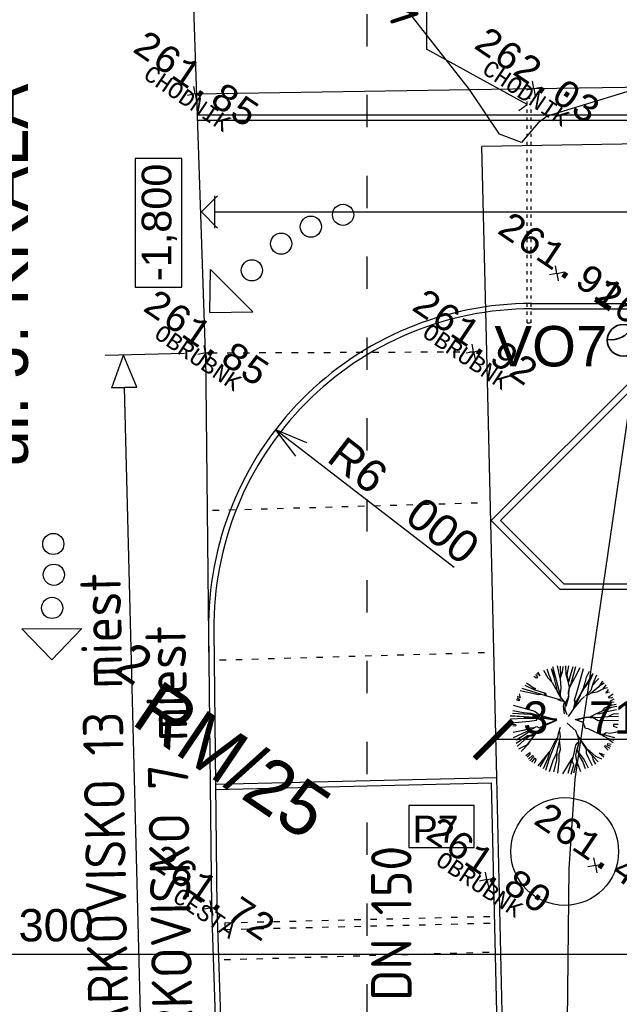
# Model space of a CAD drawing. Extents: x 4743276 to 9726129, y -4307434 to -1665362.
# Tile 79 of 121: x 4809131 to 4820261, y -1781875 to -1763605. Entities that reach past the tile are written whole.
import ezdxf
from ezdxf.enums import TextEntityAlignment as Align

# ---------------------------------------------------------------- set-up
doc = ezdxf.new("R2010")
doc.units = 0
doc.header["$MEASUREMENT"] = 0
doc.linetypes.add('ACAD_ISO03W100', pattern=[30, 12, -18])
doc.layers.get('0').update_dxf_attribs({"linetype": 'CONTINUOUS'})
doc.layers.get('Defpoints').update_dxf_attribs({"color": 61, "linetype": 'CONTINUOUS'})
for name, color, linetype in [('-_48_-', 76, 'CONTINUOUS'), ('body', 7, 'CONTINUOUS'), ('KÓTY', 4, 'CONTINUOUS'), ('POPIS', 50, 'CONTINUOUS'), ('POZEMOK', 8, 'CONTINUOUS'), ('siete', 6, 'CONTINUOUS'), ('TENKÁ', 7, 'CONTINUOUS'), ('Výšky', 64, 'CONTINUOUS'), ('ZARIADOVACIE', 144, 'CONTINUOUS'), ('šrafy-múry', 8, 'CONTINUOUS')]:
    doc.layers.add(name, color=color, linetype=linetype)
doc.styles.add('ARIAL', font='arial.ttf')
doc.styles.add('MONOTXT', font='MONOTXT', dxfattribs={"height": 0.2})
doc.styles.get("Standard").update_dxf_attribs({"font": 'TXT', "width": 0.612})
doc.styles.add('Style-Arial', font='arial.ttf')
doc.styles.add('STYLE1', font='isocp.shx')
doc.dimstyles.new('STANDARD 200', dxfattribs={"dimtxt": 600, "dimasz": 700, "dimexe": 10, "dimexo": 200, "dimgap": 100, "dimtad": 1, "dimdsep": 46, "dimlunit": 6, "dimtxsty": 'Style-Arial', "dimblk": 'ARCHTICK', "dimblk1": 'OBLIQUE', "dimblk2": 'ARCHTICK', "dimcen": 2.5, "dimse1": 1, "dimse2": 1, "dimadec": 0, "dimazin": 0, "dimtfac": 1, "dimtmove": 1, "dimatfit": 3, "dimldrblk": 'OBLIQUE', "dimfxl": 1, "dimtolj": 1, "dimtzin": 0, "dimarcsym": 0})
doc.dimstyles.new('STANDARD s200', dxfattribs={"dimtxt": 600, "dimasz": 600, "dimexe": 10, "dimexo": 200, "dimgap": 100, "dimtad": 1, "dimdsep": 46, "dimlunit": 6, "dimtxsty": 'Style-Arial', "dimblk": 'OPEN30', "dimcen": 2.5, "dimse1": 1, "dimse2": 1, "dimadec": 0, "dimazin": 0, "dimtfac": 1, "dimtmove": 1, "dimatfit": 3, "dimldrblk": 'OBLIQUE', "dimfxl": 1, "dimtolj": 1, "dimtzin": 0, "dimarcsym": 0})

# ---------------------------------------------------------------- blocks, each defined once
blk = doc.blocks.new('St6d')
at = {"linetype": 'Continuous'}
for p, q in [((-580, 1150), (-510, 1038)), ((-501, 1117), (-516, 1146)), ((-469, 1164), (-422, 1083)), ((-400, 1125), (-408, 1176)), ((-345, 1221), (-319, 1099)), ((-298, 1239), (-272, 1116)), ((-219, 1230), (-163, 974)), ((-131, 1275), (-123, 1149)), ((-123, 1149), (-55, 1029)), ((-65, 1277), (-55, 1029)), ((24, 1273), (35, 803)), ((120, 1266), (118, 1161)), ((118, 1161), (160, 1163)), ((160, 1163), (187, 1245)), ((290, 1236), (300, 1241)), ((300, 1241), (328, 1076)), ((431, 1190), (380, 1010)), ((492, 1178), (444, 1030)), ((542, 1154), (454, 1011)), ((-837, 940), (-762, 817)), ((-798, 984), (-699, 911)), ((-729, 1019), (-711, 923)), ((-690, 1039), (-611, 981)), ((-611, 981), (-641, 1064)), ((-510, 1038), (-501, 1117)), ((-422, 1083), (-400, 1125)), ((-319, 1099), (-266, 959)), ((-272, 1116), (-202, 929)), ((-266, 959), (-184, 883)), ((-202, 929), (-190, 893)), ((-163, 974), (-125, 839)), ((-55, 1029), (-42, 894)), ((328, 1076), (316, 990)), ((316, 990), (354, 929)), ((354, 929), (347, 858)), ((444, 1030), (359, 870)), ((371, 981), (364, 910)), ((380, 1010), (371, 981)), ((557, 1026), (574, 1103)), ((597, 1022), (557, 1026)), ((631, 1101), (597, 1022)), ((605, 970), (670, 1072)), ((641, 958), (605, 970)), ((717, 1040), (641, 958)), ((880, 938), (788, 829)), ((792, 868), (826, 947)), ((-1025, 763), (-823, 681)), ((-949, 820), (-857, 725)), ((-888, 907), (-752, 822)), ((-857, 725), (-798, 682)), ((-752, 822), (-606, 644)), ((-699, 911), (-629, 774)), ((-629, 774), (-603, 651)), ((-184, 883), (-127, 758)), ((-127, 758), (-52, 611)), ((-125, 839), (-125, 790)), ((-125, 790), (-125, 766)), ((-31, 751), (-67, 616)), ((-42, 894), (-31, 751)), ((-26, 692), (-42, 542)), ((35, 803), (-35, 687)), ((357, 863), (221, 571)), ((859, 748), (745, 622)), ((865, 689), (752, 595)), ((788, 829), (792, 868)), ((922, 891), (859, 748)), ((985, 806), (865, 689)), ((948, 695), (867, 672)), ((1039, 747), (948, 695)), ((-1173, 460), (-919, 386)), ((-1112, 595), (-971, 525)), ((-387, 286), (-1059, 684)), ((-1059, 684), (-896, 607)), ((-971, 525), (-843, 492)), ((-896, 607), (-700, 454)), ((-843, 492), (-715, 458)), ((-823, 681), (-667, 631)), ((-715, 458), (-567, 386)), ((-667, 631), (-543, 509)), ((-606, 644), (-556, 546)), ((-533, 489), (-442, 394)), ((-51, 513), (-60, 663)), ((2, 274), (-51, 513)), ((-42, 542), (9, 321)), ((210, 510), (77, 454)), ((221, 571), (210, 510)), ((657, 528), (424, 366)), ((691, 533), (496, 409)), ((752, 595), (657, 528)), ((790, 534), (691, 533)), ((745, 622), (694, 540)), ((906, 463), (730, 324)), ((895, 581), (790, 534)), ((1081, 676), (895, 581)), ((994, 508), (906, 463)), ((1149, 507), (975, 449)), ((1131, 578), (994, 508)), ((-1216, 277), (-826, 167)), ((-1192, 376), (-952, 257)), ((-952, 257), (-772, 158)), ((-919, 386), (-724, 331)), ((-724, 331), (-559, 285)), ((-567, 386), (-387, 286)), ((-559, 285), (-448, 249)), ((-550, 388), (-283, 252)), ((-364, 279), (-460, 261)), ((-448, 249), (-377, 266)), ((-442, 394), (-268, 248)), ((-377, 266), (-266, 231)), ((-283, 252), (-364, 279)), ((-268, 248), (-68, 109)), ((77, 454), (2, 274)), ((268, 286), (87, 83)), ((427, 349), (268, 286)), ((496, 409), (361, 321)), ((560, 355), (427, 349)), ((602, 284), (531, 340)), ((710, 314), (560, 355)), ((718, 312), (560, 355)), ((893, 222), (602, 284)), ((833, 364), (710, 314)), ((841, 288), (718, 312)), ((975, 449), (833, 364)), ((971, 311), (841, 288)), ((1053, 236), (960, 201)), ((1214, 404), (971, 311)), ((1060, 283), (996, 312)), ((1270, 174), (1053, 236)), ((1242, 239), (1060, 283)), ((-1244, 115), (-1034, 80)), ((-1241, 48), (-1052, 53)), ((-1220, 213), (-1010, 154)), ((-1052, 53), (-889, 98)), ((-1034, 80), (-887, 105)), ((-1010, 154), (-860, 113)), ((-889, 98), (-740, 131)), ((-826, 167), (-732, 129)), ((-772, 158), (-730, 136)), ((-740, 131), (-631, 112)), ((-732, 129), (-597, 117)), ((-631, 112), (-516, 116)), ((-597, 117), (-486, 106)), ((-531, -84), (-402, 13)), ((-516, 116), (-385, 40)), ((-486, 106), (-299, 53)), ((-402, 13), (-303, -11)), ((-385, 40), (-225, 29)), ((-303, -11), (-124, 13)), ((-225, 29), (-112, 74)), ((1248, 107), (876, 219)), ((960, 201), (886, 224)), ((910, 200), (893, 222)), ((1266, -14), (910, 200)), ((-1239, -148), (-1028, -102)), ((-1232, -77), (-994, -73)), ((-1228, -13), (-1095, -32)), ((-470, -47), (-1221, -244)), ((-1221, -244), (-978, -225)), ((-1095, -32), (-955, -78)), ((-1028, -102), (-937, -75)), ((-1005, -233), (-720, -162)), ((-937, -75), (-728, -61)), ((-852, -266), (-713, -188)), ((-728, -61), (-524, -87)), ((-720, -162), (-651, -151)), ((-713, -188), (-659, -149)), ((-659, -149), (-531, -84)), ((-651, -151), (-470, -47)), ((-551, -421), (-467, -113)), ((-467, -113), (-473, -54)), ((-457, -133), (-421, -21)), ((-7, -156), (-80, -1237)), ((-71, -454), (6, -193)), ((-59, -442), (-7, -156)), ((-27, -444), (18, -181)), ((138, -416), (18, -156)), ((96, -369), (23, -166)), ((325, -117), (184, -71)), ((398, -67), (285, -87)), ((426, -133), (325, -117)), ((642, -122), (398, -67)), ((448, -165), (426, -133)), ((455, -143), (436, -128)), ((737, -308), (448, -165)), ((579, -191), (455, -143)), ((539, -88), (512, -96)), ((701, -67), (539, -88)), ((744, -261), (579, -191)), ((793, -162), (642, -122)), ((797, -98), (701, -67)), ((950, -156), (780, -150)), ((956, -240), (793, -162)), ((969, -97), (797, -98)), ((1221, -228), (950, -156)), ((1252, -132), (969, -97)), ((-1177, -283), (-1005, -233)), ((-1169, -384), (-1031, -339)), ((-1138, -467), (-965, -360)), ((-1031, -339), (-889, -278)), ((-965, -360), (-852, -266)), ((-687, -663), (-607, -419)), ((-607, -419), (-554, -404)), ((-539, -409), (-607, -444)), ((-589, -539), (-551, -421)), ((-110, -573), (-71, -454)), ((-92, -595), (-59, -442)), ((-21, -626), (-27, -444)), ((196, -566), (96, -369)), ((384, -741), (138, -416)), ((866, -415), (737, -308)), ((915, -366), (737, -308)), ((934, -331), (744, -261)), ((890, -415), (767, -342)), ((1079, -591), (866, -415)), ((1103, -541), (890, -415)), ((1137, -462), (915, -366)), ((1178, -410), (934, -331)), ((1207, -322), (956, -240)), ((-1098, -595), (-1010, -550)), ((-1010, -550), (-1073, -619)), ((-1041, -646), (-987, -606)), ((-953, -626), (-997, -685)), ((-987, -606), (-953, -626)), ((-848, -856), (-726, -683)), ((-796, -898), (-682, -673)), ((-726, -683), (-719, -661)), ((-719, -963), (-589, -539)), ((-719, -661), (-687, -663)), ((-667, -1005), (-579, -584)), ((-579, -584), (-582, -517)), ((-582, -517), (-582, -542)), ((-326, -1165), (-188, -662)), ((-188, -662), (-110, -573)), ((-145, -757), (-95, -602)), ((-118, -774), (-92, -595)), ((-95, -602), (-56, -459)), ((-35, -621), (-49, -462)), ((-31, -909), (-35, -621)), ((21, -624), (-31, -606)), ((-26, -894), (-21, -626)), ((42, -786), (21, -624)), ((169, -622), (196, -566)), ((192, -678), (169, -622)), ((257, -577), (177, -470)), ((199, -755), (192, -678)), ((279, -862), (201, -674)), ((317, -670), (257, -577)), ((581, -838), (277, -592)), ((579, -821), (299, -624)), ((362, -734), (317, -670)), ((895, -654), (939, -643)), ((991, -734), (895, -654)), ((939, -643), (1025, -680)), ((-161, -932), (-145, -757)), ((-144, -1183), (-118, -774)), ((-68, -922), (-31, -909)), ((-11, -1226), (-26, -894)), ((82, -1216), (42, -786)), ((242, -900), (199, -755)), ((271, -786), (226, -747)), ((294, -1170), (242, -900)), ((351, -894), (271, -786)), ((419, -1161), (279, -862)), ((473, -1097), (351, -894)), ((377, -837), (362, -734)), ((554, -1099), (377, -837)), ((387, -808), (384, -741)), ((464, -898), (387, -808)), ((627, -1074), (464, -898)), ((584, -831), (574, -811)), ((681, -1034), (581, -838)), ((747, -982), (584, -831)), ((770, -785), (812, -782)), ((840, -873), (770, -785)), ((812, -782), (881, -846)), ((841, -718), (866, -693)), ((925, -811), (841, -718)), ((866, -693), (960, -781)), ((-593, -1029), (-495, -1004)), ((-495, -1004), (-531, -1065)), ((-502, -1075), (-460, -1023)), ((-460, -1023), (-428, -1025)), ((-428, -1025), (-450, -1092)), ((-208, -1179), (-161, -932)), ((-80, -1237), (-68, -922)), ((109, -1208), (123, -1114)), ((123, -1114), (150, -1107)), ((150, -1107), (161, -1176))]:
    blk.add_line(p, q, dxfattribs=at)
blk = doc.blocks.new('_ArchTick')
at = {"color": 0, "linetype": 'ByBlock', "const_width": 0.15}
blk.add_lwpolyline([(-0.5, -0.5), (0.5, 0.5)], dxfattribs=at)
blk = doc.blocks.new('*D41308')
at = {"layer": 'Defpoints', "color": 0}
for p in [(4817929, -1775081), (4821644, -1775081), (4817929, -1776964)]:
    blk.add_point(p, dxfattribs=at)
at = {"layer": 'ZARIADOVACIE', "color": 0, "lineweight": -2}
blk.add_line((4821644, -1776964), (4817929, -1776964), dxfattribs=at)
at = {"layer": 'ZARIADOVACIE', "color": 0, "linetype": 'ByBlock', "lineweight": -2, "xscale": 700, "yscale": 700, "zscale": 700, "rotation": 180}
blk.add_blockref('_ArchTick', (4817929, -1776964), dxfattribs=at)
at = {"layer": 'ZARIADOVACIE', "color": 0, "linetype": 'ByBlock', "lineweight": -2, "xscale": 700, "yscale": 700, "zscale": 700}
blk.add_blockref('_ArchTick', (4821644, -1776964), dxfattribs=at)
at = {"layer": 'ZARIADOVACIE', "color": 0, "insert": (4819786, -1776558), "char_height": 600, "attachment_point": 5, "style": 'Style-Arial'}
blk.add_mtext('\\A1;3ﾠ715', dxfattribs=at)
blk = doc.blocks.new('_OBLIQUE')
at = {"color": 0, "linetype": 'ByBlock'}
blk.add_line((-0.5, -0.5), (0.5, 0.5), dxfattribs=at)
blk = doc.blocks.new('*D41319')
at = {"layer": 'Defpoints', "color": 0}
for p in [(4821644, -1774681), (4791344, -1775081), (4791344, -1780952)]:
    blk.add_point(p, dxfattribs=at)
at = {"layer": 'ZARIADOVACIE', "color": 0, "lineweight": -2}
blk.add_line((4821644, -1780952), (4791344, -1780952), dxfattribs=at)
at = {"layer": 'ZARIADOVACIE', "color": 0, "linetype": 'ByBlock', "lineweight": -2, "xscale": 700, "yscale": 700, "zscale": 700, "rotation": 180}
blk.add_blockref('_ArchTick', (4791344, -1780952), dxfattribs=at)
at = {"layer": 'ZARIADOVACIE', "color": 0, "linetype": 'ByBlock', "lineweight": -2, "xscale": 700, "yscale": 700, "zscale": 700}
blk.add_blockref('_ArchTick', (4821644, -1780952), dxfattribs=at)
at = {"layer": 'ZARIADOVACIE', "color": 0, "insert": (4808967, -1780411), "char_height": 600, "attachment_point": 5, "style": 'Style-Arial'}
blk.add_mtext('\\A1;30ﾠ300', dxfattribs=at)
blk = doc.blocks.new('_Open30')
at = {"color": 0, "linetype": 'ByBlock', "lineweight": -2, "transparency": 16777216}
for p, q in [((-1, 0.2679), (0, 0)), ((0, 0), (-1, -0.2679)), ((0, 0), (-1, 0))]:
    blk.add_line(p, q, dxfattribs=at)
blk = doc.blocks.new('*D42125')
at = {"layer": 'Defpoints', "color": 0}
for p in [(4813881, -1771211), (4818636, -1774871)]:
    blk.add_point(p, dxfattribs=at)
at = {"layer": 'KÓTY', "color": 0, "lineweight": -2}
blk.add_line((4814356, -1771577), (4817196, -1773762), dxfattribs=at)
at = {"layer": 'KÓTY', "color": 0, "linetype": 'ByBlock', "lineweight": -2, "xscale": 600, "yscale": 600, "zscale": 600, "rotation": 142.4207242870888}
blk.add_blockref('_Open30', (4813881, -1771211), dxfattribs=at)
at = {"layer": 'KÓTY', "color": 0, "insert": (4816261, -1772531), "char_height": 600, "attachment_point": 5, "rotation": 322.4207, "style": 'Style-Arial'}
blk.add_mtext('\\A1;R6ﾠ000', dxfattribs=at)

msp = doc.modelspace()

# ---------------------------------------------------------------- linework, layer by layer
at = {"layer": 'body', "color": 1, "linetype": 'Continuous'}
for p, q in [((4818674.85, -1764883.748), (4818647.865, -1764744.925)), ((4812388.086, -1764982.038), (4812249.263, -1765009.023)), ((4812388.086, -1764982.038), (4812361.102, -1764843.215)), ((4812388.086, -1764982.038), (4812526.909, -1764955.054)), ((4812388.086, -1764982.038), (4812415.071, -1765120.861)), ((4818674.85, -1764883.748), (4818536.027, -1764910.733)), ((4818674.85, -1764883.748), (4818813.673, -1764856.764)), ((4818674.85, -1764883.748), (4818701.834, -1765022.571)), ((4819102.285, -1768313.048), (4819075.3, -1768174.225)), ((4819102.285, -1768313.048), (4819241.108, -1768286.064)), ((4819102.285, -1768313.048), (4818963.462, -1768340.033)), ((4819102.285, -1768313.048), (4819129.269, -1768451.871)), ((4812579.536, -1769787.68), (4812552.552, -1769648.857)), ((4817556.496, -1769766.065), (4817529.512, -1769627.242)), ((4817556.496, -1769766.065), (4817695.319, -1769739.081)), ((4812579.536, -1769787.68), (4812440.713, -1769814.665)), ((4812579.536, -1769787.68), (4812718.359, -1769760.696)), ((4812579.536, -1769787.68), (4812606.521, -1769926.503)), ((4817556.496, -1769766.065), (4817417.673, -1769793.05)), ((4817556.496, -1769766.065), (4817583.481, -1769904.889)), ((4819817.789, -1779298.202), (4819790.805, -1779159.379)), ((4817803.61, -1779560.777), (4817776.625, -1779421.954)), ((4819817.789, -1779298.202), (4819678.966, -1779325.186)), ((4819817.789, -1779298.202), (4819956.612, -1779271.217)), ((4819817.789, -1779298.202), (4819844.774, -1779437.025)), ((4817803.61, -1779560.777), (4817664.787, -1779587.762)), ((4817803.61, -1779560.777), (4817942.433, -1779533.793)), ((4817803.61, -1779560.777), (4817830.594, -1779699.6)), ((4812692.463, -1780085.341), (4812665.479, -1779946.518)), ((4812692.463, -1780085.341), (4812553.64, -1780112.326)), ((4812692.463, -1780085.341), (4812831.286, -1780058.357)), ((4812692.463, -1780085.341), (4812719.448, -1780224.164))]:
    msp.add_line(p, q, dxfattribs=at)
at = {"layer": 'Defpoints', "color": 72}
msp.add_circle((4819247.805, -1779039.628), 1000, dxfattribs=at)
at = {"layer": 'KÓTY'}
msp.add_lwpolyline([(4811272.5, -1766182.737), (4811272.5, -1768569.263), (4812141, -1768569.263), (4812141, -1766182.737)], close=True, dxfattribs=at)
at = {"layer": 'POPIS', "color": 254}
for p, q in [((4816684.5, -1759400.5), (4816684.5, -1764153.5)), ((4818549, -1765180.5), (4816684.5, -1764153.5)), ((4818394.5, -1765291.5), (4818549, -1765180.5))]:
    msp.add_line(p, q, dxfattribs=at)
at = {"layer": 'POZEMOK', "linetype": 'Continuous'}
for p, q in [((4829692.851, -1765770.548), (4817711.903, -1765955.505)), ((4817798.061, -1769511.652), (4817711.903, -1765955.505)), ((4817985.662, -1777664.523), (4817798.061, -1769511.652))]:
    msp.add_line(p, q, dxfattribs=at)
at = {"layer": 'POZEMOK'}
for p, q in [((4812504.893, -1767170.548), (4812804.893, -1766870.548)), ((4812744.893, -1766870.548), (4812744.893, -1767470.548)), ((4812804.893, -1767470.548), (4812504.893, -1767170.548)), ((4812744.893, -1767170.548), (4882953.799, -1767170.548))]:
    msp.add_line(p, q, dxfattribs=at)
at = {"layer": 'siete', "color": 5, "linetype": 'ACAD_ISO03W100', "ltscale": 50}
msp.add_line((4815579, -1786601.737), (4815579, -1722377.5), dxfattribs=at)
at = {"layer": 'siete', "lineweight": 35}
msp.add_circle((4820334.114, -1769553.515), 295.22, dxfattribs=at)
msp.add_arc((4820102.964, -1769099.43), 446.576, 261.7834498, 332.1728222, dxfattribs=at)
at = {"layer": 'TENKÁ'}
for p, q in [((4812579.536, -1769787.68), (4812256.552, -1760211.81)), ((4812430.551, -1765370.548), (4893683.415, -1765370.548)), ((4812433.924, -1765470.548), (4893691.163, -1765470.548)), ((4821810.959, -1768970.548), (4817885.149, -1772896.358)), ((4822080.664, -1768870.548), (4818054.854, -1772896.358)), ((4818635.637, -1768870.548), (4882953.799, -1768870.548)), ((4818635.637, -1768970.548), (4821980.664, -1768970.548)), ((4812579.536, -1769787.68), (4812643.674, -1775636.342)), ((4819159.339, -1774170.548), (4817885.149, -1772896.358)), ((4819229.044, -1774070.548), (4818054.854, -1772896.358)), ((4819229.044, -1774070.548), (4832521.866, -1774070.548)), ((4819159.339, -1774170.548), (4832563.288, -1774170.548)), ((4812765.995, -1777789.501), (4817985.662, -1777664.523)), ((4812768.389, -1777889.472), (4817887.991, -1777766.89)), ((4818303.795, -1795837.115), (4817887.991, -1777766.89)), ((4818403.767, -1795834.721), (4817985.662, -1777664.523)), ((4812941.271, -1780361.042), (4812944.263, -1780486.006))]:
    msp.add_line(p, q, dxfattribs=at)
at = {"layer": 'TENKÁ', "ltscale": 0.25}
for p, q in [((4812659.847, -1769040.522), (4812674.754, -1768241.98)), ((4812674.754, -1768241.98), (4813458.389, -1769025.615)), ((4812659.847, -1769040.522), (4813458.389, -1769025.615)), ((4809174.187, -1774905.665), (4810282.413, -1774904.322)), ((4809728.997, -1775480.189), (4809174.187, -1774905.665)), ((4809728.997, -1775480.189), (4810282.413, -1774904.322))]:
    msp.add_line(p, q, dxfattribs=at)
at = {"layer": 'TENKÁ', "color": 125}
for p, q in [((4812188.282, -1769798.811), (4810715.975, -1769836.115)), ((4810838.758, -1770435.012), (4811056.984, -1769827.475)), ((4810838.758, -1770435.012), (4811056.984, -1769827.475)), ((4811305.696, -1770423.182), (4811056.984, -1769827.475)), ((4811305.696, -1770423.182), (4811056.984, -1769827.475)), ((4810838.758, -1770435.012), (4811305.696, -1770423.182)), ((4811305.696, -1770423.182), (4810838.758, -1770435.012)), ((4811072.227, -1770429.097), (4811960.722, -1805496.278))]:
    msp.add_line(p, q, dxfattribs=at)
at = {"layer": 'TENKÁ', "color": 125, "linetype": 'ACAD_ISO03W100', "ltscale": 10}
for p, q in [((4812679.537, -1769787.246), (4817556.496, -1769766.065)), ((4812711.572, -1772708.395), (4817687.083, -1772566.858)), ((4812842.036, -1775485.808), (4817766.133, -1775345.734)), ((4812924.754, -1781045.704), (4817924.233, -1780903.486))]:
    msp.add_line(p, q, dxfattribs=at)
at = {"layer": 'TENKÁ', "color": 7, "linetype": 'Continuous'}
for p, q in [((4812635.998, -1774936.342), (4812692.463, -1780085.341)), ((4812735.992, -1774935.245), (4812792.445, -1780083.118)), ((4812692.463, -1780085.341), (4812995.98, -1789143.706)), ((4812792.445, -1780083.118), (4813095.947, -1789141.05))]:
    msp.add_line(p, q, dxfattribs=at)
at = {"layer": 'TENKÁ', "linetype": 'ACAD_ISO03W100', "ltscale": 10}
for p, q in [((4812941.271, -1780361.042), (4817944.927, -1780241.237)), ((4812944.263, -1780486.006), (4817947.803, -1780366.204))]:
    msp.add_line(p, q, dxfattribs=at)
at = {"layer": 'TENKÁ', "color": 7, "linetype": 'Continuous'}
msp.add_lwpolyline([(4812388.086, -1764982.038), (4818674.85, -1764883.748), (4829709.983, -1764721.835), (4836441.205, -1764649.525)], dxfattribs=at)
at = {"layer": 'TENKÁ', "color": 125}
msp.add_lwpolyline([(4817569.087, -1778184.326), (4816357.087, -1778184.326), (4816357.087, -1778965.826), (4817569.087, -1778965.826)], close=True, dxfattribs=at)
at = {"layer": 'TENKÁ', "ltscale": 0.25}
for centre in [(4815133.951, -1767225.705), (4814536.024, -1767445.818), (4813984.487, -1767761.205), (4813440.867, -1768255.705), (4809755.111, -1773332.5), (4809766.111, -1773904.5), (4809733.611, -1774519.5)]:
    msp.add_circle(centre, 196.611, dxfattribs=at)
at = {"layer": 'TENKÁ'}
for radius in [6000, 5900]:
    msp.add_arc((4818635.637, -1774870.548), radius, 90, 180.6282973, dxfattribs=at)
at = {"layer": 'Výšky', "color": 34, "linetype": 'Continuous'}
msp.add_lwpolyline([(4825886.325, -1761245.319), (4823078.833, -1763470.876), (4822327.491, -1763991.663), (4820706.078, -1764853.41), (4818921.149, -1765394.857), (4818754.074, -1765517.376), (4818445.617, -1765883.479), (4818036.558, -1765730.247), (4817482.681, -1764902.261), (4816371.451, -1763491.777), (4815930.485, -1762720.24), (4815350.083, -1761368.605)], dxfattribs=at)
at = {"layer": 'Výšky', "color": 30, "linetype": 'Continuous', "flags": 128}
msp.add_lwpolyline([(4842252.533, -1771277.274), (4840859.468, -1771159.074), (4839349.762, -1770607.571), (4839217.08, -1770473.446), (4839149.681, -1770371.292), (4836929.749, -1769189.959), (4836742.384, -1769115.446), (4836601.444, -1769072.249), (4835924.829, -1768997.031), (4829390.834, -1768705.411), (4823663.104, -1768978.13), (4821920.196, -1769083.527), (4820793.108, -1769273.797), (4820677.762, -1769421.557), (4820614.199, -1769635.608), (4819438.424, -1777698.59), (4819324.584, -1779362.376), (4819290.456, -1782184.825)], dxfattribs=at)
at = {"layer": 'šrafy-múry', "linetype": 'ACAD_ISO03W100', "ltscale": 5}
for p, q in [((4818549, -1769230.5), (4818549, -1765062)), ((4818549, -1765062), (4818624, -1765062)), ((4818624, -1769230.5), (4818624, -1765062)), ((4818549, -1769230.5), (4818624, -1769230.5))]:
    msp.add_line(p, q, dxfattribs=at)

# ---------------------------------------------------------------- block references
at = {"layer": '-_48_-', "color": 72, "xscale": 0.8, "yscale": 0.8, "zscale": 0.8, "rotation": 270}
msp.add_blockref('St6d', (4819225.405, -1776586.987), dxfattribs=at)

# ---------------------------------------------------------------- texts
at = {"color": 2, "linetype": 'Continuous', "style": 'MONOTXT'}
for s, p in [('CHODNIK', (4818611.843, -1764841.249)), ('CHODNIK', (4812325.079, -1764939.54)), ('OBRUBNK', (4812524.82, -1769750.773)), ('OBRUBNK', (4817501.78, -1769729.159)), ('OBRUBNK', (4817748.893, -1779523.871)), ('CESTA', (4812651.011, -1780057.382))]:
    msp.add_text(s, height=300, rotation=326, dxfattribs=at).set_placement(p, align=Align.TOP_CENTER)
at = {"color": 7, "lineweight": 0}
for s, height, p in [('2', 700.013, (4810840.547, -1775690.911)), (' RM/25', 1000.0381, (4810865.437, -1776451.56))]:
    msp.add_text(s, height=height, rotation=326, dxfattribs=at).set_placement(p)
at = {"layer": 'KÓTY', "style": 'ARIAL'}
msp.add_text('-1,800', height=550, rotation=90, dxfattribs=at).set_placement((4811946.416, -1768454.554))
at = {"layer": 'siete', "lineweight": 35, "ltscale": 0.25, "style": 'Style-Arial'}
msp.add_text('VO7', height=750, dxfattribs=at).set_placement((4817942.83, -1770038.639))
at = {"layer": 'siete', "color": 5, "lineweight": 35, "ltscale": 0.25, "style": 'STYLE1'}
msp.add_text('PVC DN 150', height=750, rotation=90, dxfattribs=at).set_placement((4816404.73, -1783884.893))
at = {"layer": 'TENKÁ', "ltscale": 0.25, "style": 'STYLE1'}
msp.add_text('vložiť chráničku', height=750, rotation=90, dxfattribs=at).set_placement((4816535.105, -1763723.895))
at = {"layer": 'TENKÁ', "style": 'Style-Arial'}
msp.add_text('ul. J. KRÁLA', height=900, rotation=90, dxfattribs=at).set_placement((4808383.263, -1768355.889), align=Align.TOP_CENTER)
at = {"layer": 'TENKÁ', "ltscale": 0.25, "style": 'STYLE1'}
for s, p in [('JESTV. PARKOVISKO 13 miest', (4810739.517, -1780048.679)), ('NOVÉ PARKOVISKO 7 miest', (4811817.091, -1780600.024))]:
    msp.add_text(s, height=750, rotation=91.0371322, dxfattribs=at).set_placement(p, align=Align.MIDDLE)
at = {"layer": 'TENKÁ', "color": 125, "style": 'Style-Arial'}
msp.add_text('P7', height=500, dxfattribs=at).set_placement((4816425.647, -1778874.845))
at = {"layer": 'Výšky', "linetype": 'Continuous', "style": 'MONOTXT'}
for s, p in [('262.03', (4818606.04, -1764837.335)), ('261.85', (4812272.021, -1764903.751)), ('261.91', (4819039.278, -1768270.55)), ('261.44', (4820825.561, -1769529.693)), ('261.85', (4812463.471, -1769709.393)), ('261.92', (4817452.037, -1769695.607)), ('261.40', (4819711.672, -1779226.625)), ('261.80', (4817706.612, -1779495.352)), ('261.72', (4812574.74, -1780005.936))]:
    msp.add_text(s, height=500, rotation=326, dxfattribs=at).set_placement(p, align=Align.CENTER)

# ---------------------------------------------------------------- dimensions: what is measured, and where the dimension line sits
at = {"layer": 'KÓTY'}
dim = msp.add_radius_dim(center=(4818635.637, -1774870.548), mpoint=(4813880.575, -1771211.397), dimstyle='STANDARD s200', override={"dimtxsty": 'Style-Arial', "dimldrblk": 'OBLIQUE'}, dxfattribs=at)
dim.commit()
dim.dimension.update_dxf_attribs({"geometry": '*D42125', "text_midpoint": (4816013.65, -1772852.857), "dimtype": 164})
at = {"layer": 'ZARIADOVACIE', "color": 7}
dim = msp.add_linear_dim(base=(4791343.799, -1780952), p1=(4821643.799, -1774680.548), p2=(4791343.799, -1775080.548), dimstyle='STANDARD 200', override={"dimtxsty": 'Style-Arial', "dimldrblk": 'OBLIQUE'}, dxfattribs=at)
dim.commit()
dim.dimension.update_dxf_attribs({"geometry": '*D41319', "text_midpoint": (4808967, -1780818), "dimtype": 160})
dim = msp.add_linear_dim(base=(4817928.799, -1776964.5), p1=(4821643.799, -1775080.548), p2=(4817928.799, -1775080.548), dimstyle='STANDARD 200', override={"dimtxsty": 'Style-Arial', "dimldrblk": 'OBLIQUE'}, dxfattribs=at)
dim.commit()
dim.dimension.update_dxf_attribs({"geometry": '*D41308', "text_midpoint": (4819786.299, -1776557.952)})

doc.saveas('drawing.dxf')
